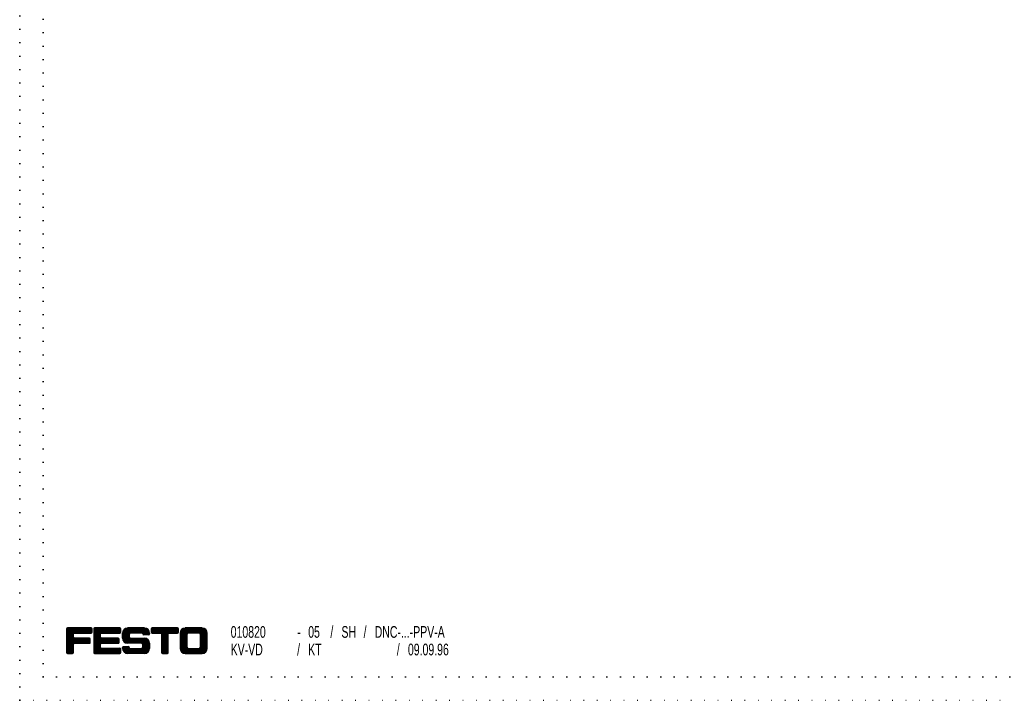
# Model space of a CAD drawing. Extents: x -727 to -307, y 210 to 507.
# Tile 1 of 9: x -727 to -517, y 210 to 355. Entities that reach past the tile are written whole.
import ezdxf
from ezdxf.enums import TextEntityAlignment as Align

# ---------------------------------------------------------------- set-up
doc = ezdxf.new("R2010")
doc.units = 0
doc.linetypes.add('DASHED', pattern=[8.289474, 5.526316, -2.763158])
doc.linetypes.add('DOT', pattern=[5.526316, 0, -2.763158, 0, -2.763158])
doc.layers.get('0').update_dxf_attribs({"linetype": 'CONTINUOUS'})
doc.layers.add('1', color=7, linetype='CONTINUOUS')
doc.layers.add('10', color=7, linetype='CONTINUOUS')
doc.styles.add('HP_I3098_C', font='txt')

# ---------------------------------------------------------------- blocks, each defined once
blk = doc.blocks.new('*X0')
at = {"color": 5}
for p, q in [((-716.86, 225.2), (-711.44, 225.2)), ((-716.86, 225.1), (-711.44, 225.1)), ((-716.86, 225), (-711.44, 225)), ((-716.86, 224.9), (-711.44, 224.9)), ((-716.86, 224.8), (-711.44, 224.8)), ((-716.81, 225.3), (-711.49, 225.3)), ((-716.86, 224.7), (-711.44, 224.7)), ((-716.86, 224.6), (-711.44, 224.6)), ((-716.86, 224.5), (-711.44, 224.5)), ((-716.86, 224.4), (-711.45, 224.4)), ((-716.86, 224.3), (-711.53, 224.3)), ((-716.86, 224.2), (-715.38, 224.2)), ((-716.86, 224.1), (-715.42, 224.1)), ((-716.86, 224), (-715.42, 224)), ((-716.86, 223.9), (-715.42, 223.9)), ((-716.86, 223.8), (-715.42, 223.8)), ((-716.86, 223.7), (-715.42, 223.7)), ((-716.86, 223.6), (-715.42, 223.6)), ((-716.86, 223.5), (-715.42, 223.5)), ((-716.86, 223.4), (-715.42, 223.4)), ((-716.86, 223.3), (-715.41, 223.3)), ((-716.86, 223.2), (-715.31, 223.2)), ((-716.86, 223.1), (-711.83, 223.1)), ((-716.86, 223), (-711.8, 223)), ((-716.86, 222.9), (-711.8, 222.9)), ((-716.86, 222.8), (-711.8, 222.8)), ((-716.86, 222.7), (-711.8, 222.7)), ((-716.86, 222.6), (-711.8, 222.6)), ((-716.86, 222.5), (-711.8, 222.5)), ((-716.86, 222.4), (-711.8, 222.4)), ((-716.86, 222.3), (-711.8, 222.3)), ((-716.86, 222.2), (-711.82, 222.2)), ((-716.86, 222.1), (-715.27, 222.1)), ((-716.86, 222), (-715.4, 222)), ((-716.86, 221.9), (-715.42, 221.9)), ((-716.86, 221.8), (-715.42, 221.8)), ((-716.86, 221.7), (-715.42, 221.7)), ((-716.86, 221.6), (-715.42, 221.6)), ((-716.86, 221.5), (-715.42, 221.5)), ((-716.86, 221.4), (-715.42, 221.4)), ((-716.86, 221.3), (-715.42, 221.3)), ((-716.86, 221.2), (-715.42, 221.2)), ((-716.86, 221.1), (-715.42, 221.1)), ((-716.86, 221), (-715.42, 221)), ((-716.86, 220.9), (-715.42, 220.9)), ((-716.86, 220.8), (-715.42, 220.8)), ((-716.86, 220.7), (-715.42, 220.7)), ((-716.86, 220.6), (-715.42, 220.6)), ((-716.86, 220.5), (-715.42, 220.5)), ((-716.86, 220.4), (-715.42, 220.4)), ((-716.86, 220.3), (-715.42, 220.3)), ((-716.86, 220.2), (-715.42, 220.2)), ((-716.86, 220.1), (-715.42, 220.1)), ((-716.82, 220), (-715.46, 220))]:
    blk.add_line(p, q, dxfattribs=at)
blk = doc.blocks.new('*X1')
at = {"color": 5}
for p, q in [((-711.08, 225.2), (-705.3, 225.2)), ((-711.08, 225.1), (-705.3, 225.1)), ((-711.08, 225), (-705.3, 225)), ((-711.08, 224.9), (-705.3, 224.9)), ((-711.08, 224.8), (-705.3, 224.8)), ((-711.03, 225.3), (-705.35, 225.3)), ((-711.08, 224.7), (-705.3, 224.7)), ((-711.08, 224.6), (-705.3, 224.6)), ((-711.08, 224.5), (-705.3, 224.5)), ((-711.08, 224.4), (-705.31, 224.4)), ((-711.08, 224.3), (-705.38, 224.3)), ((-711.08, 224.2), (-709.6, 224.2)), ((-711.08, 224.1), (-709.64, 224.1)), ((-711.08, 224), (-709.64, 224)), ((-711.08, 223.9), (-709.64, 223.9)), ((-711.08, 223.8), (-709.64, 223.8)), ((-711.08, 223.7), (-709.64, 223.7)), ((-711.08, 223.6), (-709.64, 223.6)), ((-711.08, 223.5), (-709.64, 223.5)), ((-711.08, 223.4), (-709.64, 223.4)), ((-711.08, 223.3), (-709.62, 223.3)), ((-711.08, 223.2), (-709.52, 223.2)), ((-711.08, 223.1), (-705.69, 223.1)), ((-711.08, 223), (-705.66, 223)), ((-711.08, 222.9), (-705.66, 222.9)), ((-711.08, 222.8), (-705.66, 222.8)), ((-711.08, 222.7), (-705.66, 222.7)), ((-711.08, 222.6), (-705.66, 222.6)), ((-711.08, 222.5), (-705.66, 222.5)), ((-711.08, 222.4), (-705.66, 222.4)), ((-711.08, 222.3), (-705.66, 222.3)), ((-711.08, 222.2), (-705.68, 222.2)), ((-711.08, 222.1), (-709.48, 222.1)), ((-711.08, 222), (-709.62, 222)), ((-711.08, 221.9), (-709.64, 221.9)), ((-711.08, 221.8), (-709.64, 221.8)), ((-711.08, 221.7), (-709.64, 221.7)), ((-711.08, 221.6), (-709.64, 221.6)), ((-711.08, 221.5), (-709.64, 221.5)), ((-711.08, 221.4), (-709.64, 221.4)), ((-711.08, 221.3), (-709.64, 221.3)), ((-711.08, 221.2), (-709.64, 221.2)), ((-711.08, 221.1), (-709.61, 221.1)), ((-711.08, 221), (-705.4, 221)), ((-711.08, 220.9), (-705.31, 220.9)), ((-711.08, 220.8), (-705.3, 220.8)), ((-711.08, 220.7), (-705.3, 220.7)), ((-711.08, 220.6), (-705.3, 220.6)), ((-711.08, 220.5), (-705.3, 220.5)), ((-711.08, 220.4), (-705.3, 220.4)), ((-711.08, 220.3), (-705.3, 220.3)), ((-711.08, 220.2), (-705.3, 220.2)), ((-711.08, 220.1), (-705.3, 220.1)), ((-711.04, 220), (-705.34, 220))]:
    blk.add_line(p, q, dxfattribs=at)
blk = doc.blocks.new('*X2')
at = {"color": 5}
for p, q in [((-698.79, 225.2), (-693.01, 225.2)), ((-698.79, 225.1), (-693.01, 225.1)), ((-698.79, 225), (-693.01, 225)), ((-698.79, 224.9), (-693.01, 224.9)), ((-698.79, 224.8), (-693.01, 224.8)), ((-698.74, 225.3), (-693.06, 225.3)), ((-698.79, 224.7), (-693.01, 224.7)), ((-698.79, 224.6), (-693.01, 224.6)), ((-698.79, 224.5), (-693.01, 224.5)), ((-698.78, 224.4), (-693.02, 224.4)), ((-698.71, 224.3), (-693.09, 224.3)), ((-696.66, 224.2), (-695.14, 224.2)), ((-696.62, 224.1), (-695.18, 224.1)), ((-696.62, 224), (-695.18, 224)), ((-696.62, 223.9), (-695.18, 223.9)), ((-696.62, 223.8), (-695.18, 223.8)), ((-696.62, 223.7), (-695.18, 223.7)), ((-696.62, 223.6), (-695.18, 223.6)), ((-696.62, 223.5), (-695.18, 223.5)), ((-696.62, 223.4), (-695.18, 223.4)), ((-696.62, 223.3), (-695.18, 223.3)), ((-696.62, 223.2), (-695.18, 223.2)), ((-696.62, 223.1), (-695.18, 223.1)), ((-696.62, 223), (-695.18, 223)), ((-696.62, 222.9), (-695.18, 222.9)), ((-696.62, 222.8), (-695.18, 222.8)), ((-696.62, 222.7), (-695.18, 222.7)), ((-696.62, 222.6), (-695.18, 222.6)), ((-696.62, 222.5), (-695.18, 222.5)), ((-696.62, 222.4), (-695.18, 222.4)), ((-696.62, 222.3), (-695.18, 222.3)), ((-696.62, 222.2), (-695.18, 222.2)), ((-696.62, 222.1), (-695.18, 222.1)), ((-696.62, 222), (-695.18, 222)), ((-696.62, 221.9), (-695.18, 221.9)), ((-696.62, 221.8), (-695.18, 221.8)), ((-696.62, 221.7), (-695.18, 221.7)), ((-696.62, 221.6), (-695.18, 221.6)), ((-696.62, 221.5), (-695.18, 221.5)), ((-696.62, 221.4), (-695.18, 221.4)), ((-696.62, 221.3), (-695.18, 221.3)), ((-696.62, 221.2), (-695.18, 221.2)), ((-696.62, 221.1), (-695.18, 221.1)), ((-696.62, 221), (-695.18, 221)), ((-696.62, 220.9), (-695.18, 220.9)), ((-696.62, 220.8), (-695.18, 220.8)), ((-696.62, 220.7), (-695.18, 220.7)), ((-696.62, 220.6), (-695.18, 220.6)), ((-696.62, 220.5), (-695.18, 220.5)), ((-696.62, 220.4), (-695.18, 220.4)), ((-696.62, 220.3), (-695.18, 220.3)), ((-696.62, 220.2), (-695.18, 220.2)), ((-696.62, 220.1), (-695.18, 220.1)), ((-696.58, 220), (-695.22, 220))]:
    blk.add_line(p, q, dxfattribs=at)
blk = doc.blocks.new('*X3')
at = {"color": 5}
for p, q in [((-692.51, 224.8), (-689.76, 224.8)), ((-692.45, 224.9), (-689.76, 224.9)), ((-692.37, 225), (-689.76, 225)), ((-692.26, 225.1), (-689.76, 225.1)), ((-692.12, 225.2), (-689.76, 225.2)), ((-691.9, 225.3), (-689.76, 225.3)), ((-689.75, 225.3), (-687.61, 225.3)), ((-689.75, 225.2), (-687.39, 225.2)), ((-689.75, 225.1), (-687.25, 225.1)), ((-689.75, 225), (-687.15, 225)), ((-689.75, 224.9), (-687.07, 224.9)), ((-689.75, 224.8), (-687, 224.8)), ((-692.65, 224.3), (-689.76, 224.3)), ((-692.65, 224.2), (-691.06, 224.2)), ((-692.65, 224.1), (-691.15, 224.1)), ((-692.65, 224), (-691.19, 224)), ((-692.65, 223.9), (-691.2, 223.9)), ((-692.65, 223.8), (-691.2, 223.8)), ((-692.65, 223.7), (-691.2, 223.7)), ((-692.65, 223.6), (-691.2, 223.6)), ((-692.65, 223.5), (-691.2, 223.5)), ((-692.65, 223.4), (-691.2, 223.4)), ((-692.65, 223.3), (-691.2, 223.3)), ((-692.65, 223.2), (-691.2, 223.2)), ((-692.65, 223.1), (-691.2, 223.1)), ((-692.65, 223), (-691.2, 223)), ((-692.65, 222.9), (-691.2, 222.9)), ((-692.65, 222.8), (-691.2, 222.8)), ((-692.65, 222.7), (-691.2, 222.7)), ((-692.64, 224.4), (-689.76, 224.4)), ((-692.62, 224.5), (-689.76, 224.5)), ((-692.6, 224.6), (-689.76, 224.6)), ((-692.56, 224.7), (-689.76, 224.7)), ((-689.75, 224.7), (-686.95, 224.7)), ((-689.75, 224.6), (-686.92, 224.6)), ((-689.75, 224.5), (-686.89, 224.5)), ((-689.75, 224.4), (-686.87, 224.4)), ((-689.75, 224.3), (-686.86, 224.3)), ((-688.46, 224.2), (-686.86, 224.2)), ((-688.36, 224.1), (-686.86, 224.1)), ((-688.32, 224), (-686.86, 224)), ((-688.31, 223.9), (-686.86, 223.9)), ((-688.31, 223.8), (-686.86, 223.8)), ((-688.31, 223.7), (-686.86, 223.7)), ((-688.31, 223.6), (-686.86, 223.6)), ((-688.31, 223.5), (-686.86, 223.5)), ((-688.31, 223.4), (-686.86, 223.4)), ((-688.31, 223.3), (-686.86, 223.3)), ((-688.31, 223.2), (-686.86, 223.2)), ((-688.31, 223.1), (-686.86, 223.1)), ((-688.31, 223), (-686.86, 223)), ((-688.31, 222.9), (-686.86, 222.9)), ((-688.31, 222.8), (-686.86, 222.8)), ((-688.31, 222.7), (-686.86, 222.7)), ((-692.65, 222.6), (-691.2, 222.6)), ((-692.65, 222.5), (-691.2, 222.5)), ((-692.65, 222.4), (-691.2, 222.4)), ((-692.65, 222.3), (-691.2, 222.3)), ((-692.65, 222.2), (-691.2, 222.2)), ((-692.65, 222.1), (-691.2, 222.1)), ((-692.65, 222), (-691.2, 222)), ((-692.65, 221.9), (-691.2, 221.9)), ((-692.65, 221.8), (-691.2, 221.8)), ((-692.65, 221.7), (-691.2, 221.7)), ((-692.65, 221.6), (-691.2, 221.6)), ((-692.65, 221.5), (-691.2, 221.5)), ((-692.65, 221.4), (-691.2, 221.4)), ((-692.65, 221.3), (-691.19, 221.3)), ((-692.65, 221.2), (-691.15, 221.2)), ((-692.65, 221.1), (-691.07, 221.1)), ((-692.65, 221), (-686.86, 221)), ((-692.64, 220.9), (-686.87, 220.9)), ((-692.63, 220.8), (-686.89, 220.8)), ((-692.6, 220.7), (-686.91, 220.7)), ((-692.56, 220.6), (-686.95, 220.6)), ((-692.52, 220.5), (-687, 220.5)), ((-688.44, 221.1), (-686.86, 221.1)), ((-688.36, 221.2), (-686.86, 221.2)), ((-688.32, 221.3), (-686.86, 221.3)), ((-688.31, 222.6), (-686.86, 222.6)), ((-688.31, 222.5), (-686.86, 222.5)), ((-688.31, 222.4), (-686.86, 222.4)), ((-688.31, 222.3), (-686.86, 222.3)), ((-688.31, 222.2), (-686.86, 222.2)), ((-688.31, 222.1), (-686.86, 222.1)), ((-688.31, 222), (-686.86, 222)), ((-688.31, 221.9), (-686.86, 221.9)), ((-688.31, 221.8), (-686.86, 221.8)), ((-688.31, 221.7), (-686.86, 221.7)), ((-688.31, 221.6), (-686.86, 221.6)), ((-688.31, 221.5), (-686.86, 221.5)), ((-688.31, 221.4), (-686.86, 221.4)), ((-692.45, 220.4), (-687.06, 220.4)), ((-692.38, 220.3), (-687.14, 220.3)), ((-692.28, 220.2), (-687.24, 220.2)), ((-692.14, 220.1), (-687.37, 220.1)), ((-691.94, 220), (-687.57, 220))]:
    blk.add_line(p, q, dxfattribs=at)
blk = doc.blocks.new('*X4')
at = {"color": 5}
for p, q in [((-704.8, 224.8), (-699.29, 224.8)), ((-704.74, 224.9), (-699.35, 224.9)), ((-704.65, 225), (-699.44, 225)), ((-704.55, 225.1), (-699.54, 225.1)), ((-704.41, 225.2), (-699.68, 225.2)), ((-704.19, 225.3), (-699.9, 225.3)), ((-704.94, 224.3), (-699.15, 224.3)), ((-704.94, 224.2), (-703.34, 224.2)), ((-704.94, 224.1), (-703.44, 224.1)), ((-704.94, 224), (-703.48, 224)), ((-704.94, 223.9), (-703.49, 223.9)), ((-704.94, 223.8), (-703.49, 223.8)), ((-704.94, 223.7), (-703.49, 223.7)), ((-704.94, 223.6), (-703.49, 223.6)), ((-704.94, 223.5), (-703.49, 223.5)), ((-704.94, 223.4), (-703.46, 223.4)), ((-704.94, 223.3), (-703.39, 223.3)), ((-704.94, 223.2), (-703.23, 223.2)), ((-704.93, 224.4), (-699.16, 224.4)), ((-704.93, 223.1), (-699.81, 223.1)), ((-704.92, 223), (-699.63, 223)), ((-704.91, 224.5), (-699.18, 224.5)), ((-704.9, 222.9), (-699.5, 222.9)), ((-704.89, 224.6), (-699.2, 224.6)), ((-704.87, 222.8), (-699.41, 222.8)), ((-704.85, 224.7), (-699.24, 224.7)), ((-704.82, 222.7), (-699.33, 222.7)), ((-700.64, 224.2), (-699.15, 224.2)), ((-700.6, 224.1), (-699.15, 224.1)), ((-700.58, 224), (-699.18, 224)), ((-704.94, 221.2), (-703.49, 221.2)), ((-704.94, 221.1), (-703.46, 221.1)), ((-704.94, 221), (-699.15, 221)), ((-704.93, 220.9), (-699.16, 220.9)), ((-704.91, 221.3), (-703.52, 221.3)), ((-704.91, 220.8), (-699.18, 220.8)), ((-704.89, 220.7), (-699.2, 220.7)), ((-704.85, 220.6), (-699.24, 220.6)), ((-704.81, 220.5), (-699.29, 220.5)), ((-704.76, 222.6), (-699.27, 222.6)), ((-704.69, 222.5), (-699.23, 222.5)), ((-704.6, 222.4), (-699.2, 222.4)), ((-704.48, 222.3), (-699.17, 222.3)), ((-704.3, 222.2), (-699.16, 222.2)), ((-700.92, 222.1), (-699.15, 222.1)), ((-700.73, 221.1), (-699.15, 221.1)), ((-700.71, 222), (-699.15, 222)), ((-700.65, 221.2), (-699.15, 221.2)), ((-700.64, 221.9), (-699.15, 221.9)), ((-700.61, 221.3), (-699.15, 221.3)), ((-700.6, 221.8), (-699.15, 221.8)), ((-700.6, 221.7), (-699.15, 221.7)), ((-700.6, 221.6), (-699.15, 221.6)), ((-700.6, 221.5), (-699.15, 221.5)), ((-700.6, 221.4), (-699.15, 221.4)), ((-704.74, 220.4), (-699.35, 220.4)), ((-704.67, 220.3), (-699.43, 220.3)), ((-704.56, 220.2), (-699.53, 220.2)), ((-704.43, 220.1), (-699.66, 220.1)), ((-704.23, 220), (-699.86, 220))]:
    blk.add_line(p, q, dxfattribs=at)
blk = doc.blocks.new('_ME10_SCHRIFTFELD', base_point=(-716.86, 219.93))
at = {"color": 5}
for p, q in [((-689.76, 225.36), (-689.76, 224.27)), ((-689.75, 225.36), (-689.75, 224.27))]:
    blk.add_line(p, q, dxfattribs=at)
at = {"layer": '1', "color": 5}
for p, q in [((-716.86, 225.17), (-716.86, 220.11)), ((-711.62, 225.36), (-716.68, 225.36)), ((-711.44, 224.45), (-711.44, 225.17)), ((-711.08, 225.17), (-711.08, 220.11)), ((-705.48, 225.36), (-710.9, 225.36)), ((-705.3, 224.45), (-705.3, 225.17)), ((-700.24, 225.36), (-703.85, 225.36)), ((-698.79, 225.17), (-698.79, 224.45)), ((-693.19, 225.36), (-698.61, 225.36)), ((-693.01, 224.45), (-693.01, 225.17)), ((-689.76, 225.36), (-691.56, 225.36)), ((-687.95, 225.36), (-689.75, 225.36)), ((-715.42, 223.37), (-715.42, 224.09)), ((-715.24, 224.27), (-711.62, 224.27)), ((-711.99, 223.19), (-715.24, 223.19)), ((-711.8, 222.28), (-711.8, 223.01)), ((-709.64, 223.37), (-709.64, 224.09)), ((-709.45, 224.27), (-705.48, 224.27)), ((-705.84, 223.19), (-709.45, 223.19)), ((-705.66, 222.28), (-705.66, 223.01)), ((-704.94, 223.19), (-704.94, 224.27)), ((-703.49, 223.91), (-703.49, 223.55)), ((-700.78, 224.27), (-703.13, 224.27)), ((-703.13, 223.19), (-700.24, 223.19)), ((-699.33, 223.91), (-700.42, 223.91)), ((-699.15, 224.27), (-699.15, 224.09)), ((-698.61, 224.27), (-696.8, 224.27)), ((-696.62, 224.09), (-696.62, 220.11)), ((-695.18, 220.11), (-695.18, 224.09)), ((-695, 224.27), (-693.19, 224.27)), ((-692.65, 224.27), (-692.65, 221.02)), ((-691.2, 223.91), (-691.2, 221.38)), ((-689.76, 224.27), (-690.84, 224.27)), ((-688.67, 224.27), (-689.75, 224.27)), ((-688.31, 221.38), (-688.31, 223.91)), ((-686.86, 221.02), (-686.86, 224.27)), ((-715.42, 220.11), (-715.42, 221.92)), ((-715.24, 222.1), (-711.99, 222.1)), ((-709.64, 221.2), (-709.64, 221.92)), ((-709.45, 222.1), (-705.84, 222.1)), ((-705.48, 221.02), (-709.45, 221.02)), ((-705.3, 220.11), (-705.3, 220.84)), ((-704.94, 221.02), (-704.94, 221.2)), ((-704.76, 221.38), (-703.67, 221.38)), ((-700.96, 222.1), (-703.85, 222.1)), ((-703.31, 221.02), (-700.96, 221.02)), ((-700.6, 221.38), (-700.6, 221.74)), ((-699.15, 222.1), (-699.15, 221.02)), ((-690.84, 221.02), (-688.67, 221.02)), ((-716.68, 219.93), (-715.6, 219.93)), ((-710.9, 219.93), (-705.48, 219.93)), ((-700.24, 219.93), (-703.85, 219.93)), ((-696.44, 219.93), (-695.36, 219.93)), ((-691.56, 219.93), (-687.95, 219.93))]:
    blk.add_line(p, q, dxfattribs=at)
for centre, radius, start, end in [((-716.68, 225.17), 0.181, 90, 180), ((-711.62, 225.17), 0.181, 0, 90), ((-710.9, 225.17), 0.181, 90, 180), ((-705.48, 225.17), 0.181, 0, 90), ((-703.85, 224.27), 1.08, 90, 180), ((-700.24, 224.27), 1.08, 0, 90), ((-698.61, 225.17), 0.181, 90, 180), ((-693.19, 225.17), 0.181, 0, 90), ((-691.56, 224.27), 1.08, 90, 180), ((-687.95, 224.27), 1.08, 0, 90), ((-715.24, 224.09), 0.181, 90, 180), ((-715.24, 223.37), 0.181, 180, 270), ((-711.99, 223.01), 0.181, 0, 90), ((-711.62, 224.45), 0.181, 270, 0), ((-709.45, 224.09), 0.181, 90, 180), ((-709.45, 223.37), 0.181, 180, 270), ((-705.84, 223.01), 0.181, 0, 90), ((-705.48, 224.45), 0.181, 270, 0), ((-703.85, 223.19), 1.08, 180, 270), ((-703.13, 223.91), 0.361, 90, 180), ((-703.13, 223.55), 0.361, 180, 270), ((-700.78, 224.09), 0.181, 0, 90), ((-700.42, 224.09), 0.181, 180, 270), ((-700.24, 222.1), 1.08, 0, 90), ((-699.33, 224.09), 0.181, 270, 0), ((-698.61, 224.45), 0.181, 180, 270), ((-696.8, 224.09), 0.181, 0, 90), ((-695, 224.09), 0.181, 90, 180), ((-693.19, 224.45), 0.181, 270, 0), ((-690.84, 223.91), 0.361, 90, 180), ((-688.67, 223.91), 0.361, 0, 90), ((-715.24, 221.92), 0.181, 90, 180), ((-711.99, 222.28), 0.181, 270, 0), ((-709.45, 221.92), 0.181, 90, 180), ((-709.45, 221.2), 0.181, 180, 270), ((-705.84, 222.28), 0.181, 270, 0), ((-705.48, 220.84), 0.181, 0, 90), ((-704.76, 221.2), 0.181, 90, 180), ((-703.85, 221.02), 1.08, 180, 270), ((-703.67, 221.2), 0.181, 0, 90), ((-703.31, 221.2), 0.181, 180, 270), ((-700.96, 221.74), 0.361, 0, 90), ((-700.96, 221.38), 0.361, 270, 0), ((-700.24, 221.02), 1.08, 270, 0), ((-691.56, 221.02), 1.08, 180, 270), ((-690.84, 221.38), 0.361, 180, 270), ((-688.67, 221.38), 0.361, 270, 0), ((-687.95, 221.02), 1.08, 270, 0), ((-716.68, 220.11), 0.181, 180, 270), ((-715.6, 220.11), 0.181, 270, 0), ((-710.9, 220.11), 0.181, 180, 270), ((-705.48, 220.11), 0.181, 270, 0), ((-696.44, 220.11), 0.181, 180, 270), ((-695.36, 220.11), 0.181, 270, 0)]:
    blk.add_arc(centre, radius, start, end, dxfattribs=at)
for name in ['*X0', '*X1', '*X4', '*X2', '*X3']:
    blk.add_blockref(name, (0, 0))
at = {"color": 3, "style": 'HP_I3098_C', "width": 0.67}
for s, p in [('/', (-660.6, 224.52)), ('/', (-653.51, 224.52)), ('-', (-667.69, 224.52)), ('/', (-667.69, 220.77)), ('/', (-646.43, 220.77))]:
    blk.add_text(s, height=2.5, dxfattribs=at).set_placement(p, align=Align.MIDDLE_LEFT)
at = {"layer": '10', "color": 3, "style": 'HP_I3098_C', "width": 0.67}
for s, p in [('010820', (-681.86, 224.52)), ('05', (-665.33, 224.52)), ('SH', (-658.24, 224.52)), ('DNC-...-PPV-A', (-651.15, 224.52)), ('KV-VD', (-681.86, 220.77)), ('KT', (-665.33, 220.77)), ('09.09.96', (-644.06, 220.77))]:
    blk.add_text(s, height=2.5, dxfattribs=at).set_placement(p, align=Align.MIDDLE_LEFT)
blk = doc.blocks.new('_ME10_RAHMEN', base_point=(-311.86, 214.93))
at = {"color": 5, "linetype": 'DOT'}
for p, q in [((-726.86, 209.93), (-726.86, 506.93)), ((-721.86, 214.93), (-721.86, 501.93)), ((-721.86, 214.93), (-311.86, 214.93)), ((-726.86, 209.93), (-306.86, 209.93))]:
    blk.add_line(p, q, dxfattribs=at)
at = {"color": 7, "linetype": 'DASHED'}
for p in [(-721.86, 214.93), (-726.86, 209.93)]:
    blk.add_point(p, dxfattribs=at)
blk = doc.blocks.new('_ME10_BLATT_A3', base_point=(-311.86, 214.93))
for name, p in [('_ME10_RAHMEN', (-311.86, 214.93)), ('_ME10_SCHRIFTFELD', (-716.86, 219.93))]:
    blk.add_blockref(name, p)

msp = doc.modelspace()

# ---------------------------------------------------------------- block references
msp.add_blockref('_ME10_BLATT_A3', (-311.86, 214.93))

doc.saveas('drawing.dxf')
